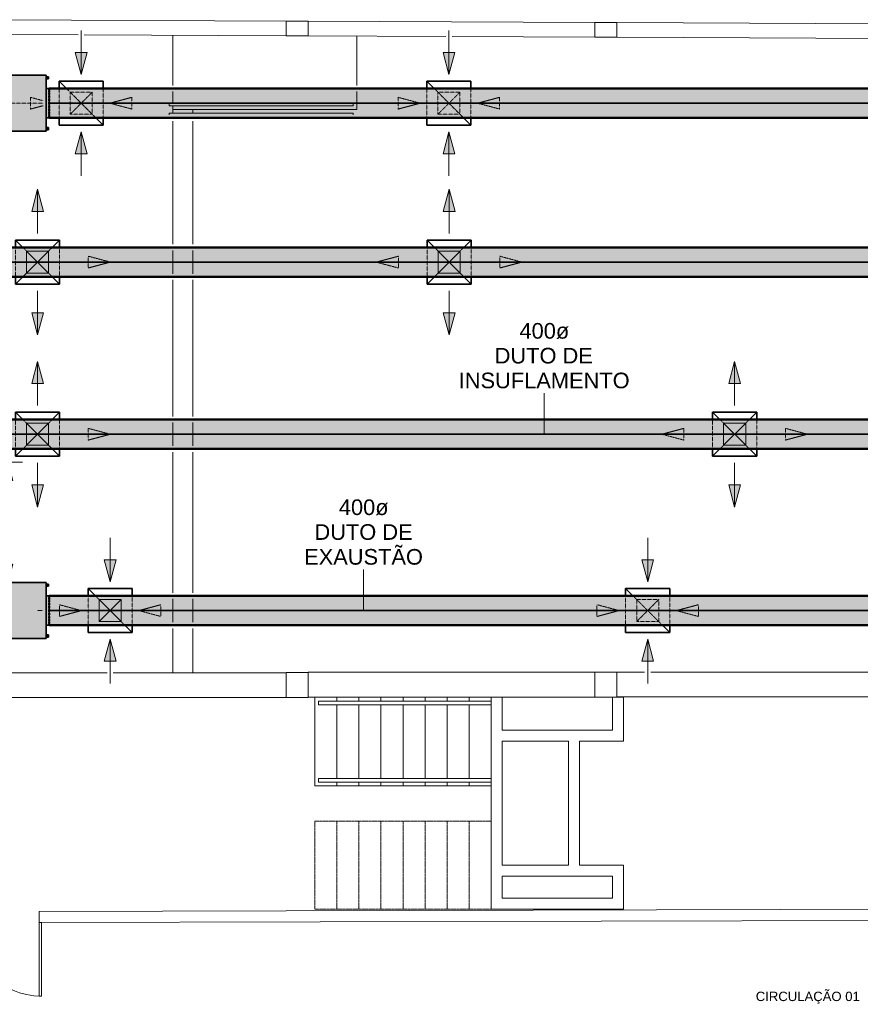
# Model space of a CAD drawing. Header units: millimetres. Extents: x -31934 to 141449, y -11052 to 10947.
# Tile 8 of 13: x 6331 to 17767, y -3071 to 10319. Entities that reach past the tile are written whole.
import ezdxf

# ---------------------------------------------------------------- set-up
doc = ezdxf.new("R2010")
doc.units = ezdxf.units.MM
for name, pattern in [('Centro', [30, 12, -6, 6, -6]), ('IMPORT-DASHDOT', [10, 5, -2.5, 0, -2.5]), ('Oculto 1_5', [2.2, 1.5, -0.7])]:
    doc.linetypes.add(name, pattern=pattern)
for name, color, linetype, lineweight in [('A-ANNO-DIMS', 211, 'Continuous', 9), ('A-ANNO-DIMS-85', 211, 'Continuous', 9), ('A-DETL', 90, 'Oculto 1_5', 9), ('A-DETL-GENF', 92, 'Continuous', 9), ('ESQ', 7, 'Continuous', 9), ('G-ANNO-TEXT', 231, 'Continuous', 18), ('M-EQPM', 50, 'Continuous', 35), ('M-HVAC-CDFF', 50, 'Continuous', 35), ('M-HVAC-DUCT', 70, 'Continuous', 50), ('M-HVAC-DUCT-CNTR', 70, 'Centro', 35), ('M-HVAC-DUCT-IDEN', 70, 'Continuous', 9), ('PAREDES', 7, 'Continuous', 9), ('PEM1-Layout Terreo_dwg', 8, 'Continuous', 9), ('PILAR', 7, 'Continuous', 9), ('PROJEÇÃO', 7, 'IMPORT-DASHDOT', 9)]:
    doc.layers.add(name, color=color, linetype=linetype, lineweight=lineweight)
doc.styles.add('Arial_1', font='arial.ttf', dxfattribs={"height": 212.5})
doc.styles.add('Arial_2', font='arial.ttf', dxfattribs={"height": 127.5})
doc.dimstyles.new('Diagonal_-_2_5_mm_Arial', dxfattribs={"dimscale": 304.8, "dimtxt": 216.805122, "dimasz": 0.836614, "dimexe": 0.669291, "dimexo": 0.418307, "dimgap": 0.488025, "dimtad": 1, "dimlfac": 0.001, "dimrnd": 0.01, "dimzin": 0, "dimdsep": 46, "dimtxsty": 'Arial_1', "dimblk1": 'OPEN30', "dimblk2": 'OPEN30', "dimsah": 1, "dimcen": 0.09, "dimdle": 0.669291, "dimazin": 0, "dimtfac": 1, "dimtdec": 4, "dimtix": 1, "dimtmove": 0, "dimatfit": 3, "dimfxl": 1, "dimtvp": 1, "dimtfill": 1, "dimtolj": 1, "dimtzin": 0, "dimarcsym": 2})

# ---------------------------------------------------------------- blocks, each defined once
blk = doc.blocks.new('FH - FH 400-V27-LAYOUT VISTA TÉRREO')
at = {"layer": 'M-EQPM', "linetype": 'Oculto 1_5', "lineweight": 9}
for points in [[(-200, 509), (200, 509), (200, 547), (-200, 547)], [(-380, -231), (-380, -509), (380, -509), (380, 509), (-380, 509)], [(-360, -514), (-330, -514), (-330, -509), (-360, -509)], [(-360, -539), (-330, -539), (-330, -514), (-360, -514)], [(-200, -547), (200, -547), (200, -509), (-200, -509)], [(330, -514), (360, -514), (360, -509), (330, -509)], [(330, -514), (330, -539), (360, -539), (360, -514)]]:
    blk.add_hatch(color=10, dxfattribs=at).paths.add_polyline_path(points)
at = {"layer": 'A-DETL', "color": 170}
for p, q in [((-194, 547), (-196, 547)), ((196, 547), (194, 547)), ((-196, -547), (-194, -547)), ((194, -547), (196, -547))]:
    blk.add_line(p, q, dxfattribs=at)
at = {"layer": 'M-EQPM', "color": 5}
for p, q in [((-200, 547), (-200, 509)), ((-190, 547), (-194, 547)), ((-170, 547), (-179, 547)), ((-139, 547), (-153, 547)), ((-102, 547), (-119, 547)), ((-59, 547), (-78, 547)), ((-13, 547), (-34, 547)), ((34, 547), (13, 547)), ((78, 547), (59, 547)), ((119, 547), (102, 547)), ((153, 547), (139, 547)), ((179, 547), (170, 547)), ((194, 547), (190, 547)), ((200, 509), (200, 547)), ((-380, -509), (-380, 509)), ((380, 509), (-380, 509)), ((380, 509), (380, -509)), ((-380, -509), (380, -509)), ((-360, -514), (-360, -509)), ((-360, -539), (-360, -514)), ((-360, -514), (-330, -514)), ((-330, -509), (-330, -514)), ((-330, -514), (-330, -539)), ((-200, -509), (-200, -547)), ((200, -547), (200, -509)), ((330, -514), (330, -509)), ((330, -539), (330, -514)), ((330, -514), (360, -514)), ((360, -509), (360, -514)), ((360, -514), (360, -539)), ((-360, -539), (-330, -539)), ((-194, -547), (-190, -547)), ((-179, -547), (-170, -547)), ((-153, -547), (-139, -547)), ((-119, -547), (-102, -547)), ((-78, -547), (-59, -547)), ((-34, -547), (-13, -547)), ((13, -547), (34, -547)), ((59, -547), (78, -547)), ((102, -547), (119, -547)), ((139, -547), (153, -547)), ((170, -547), (179, -547)), ((190, -547), (194, -547)), ((330, -539), (360, -539))]:
    blk.add_line(p, q, dxfattribs=at)
blk = doc.blocks.new('M_Difusor de fornecimento - 600 x 600 Face 300 x 300 Conexão-297249-LAYOUT VISTA TÉRREO')
at = {"layer": 'A-DETL-GENF', "linetype": 'Oculto 1_5'}
for points in [[(-690, 80), (-990, 0), (-690, -80)], [(990, 0), (690, 80), (690, -80), (769, -59)]]:
    blk.add_hatch(color=170, dxfattribs=at).paths.add_polyline_path(points)
at = {"layer": 'A-DETL', "color": 170}
for p, q in [((0, 990), (-80, 690)), ((0, 990), (-80, 690)), ((0, 990), (80, 690)), ((80, 690), (0, 990)), ((-80, 690), (80, 690)), ((-80, 690), (80, 690)), ((-200, 300), (200, 300)), ((-200, 200), (200, -200)), ((-200, -200), (200, 200)), ((200, -300), (-200, -300)), ((80, -690), (-80, -690)), ((0, -990), (-80, -690)), ((-80, -690), (0, -990)), ((80, -690), (-80, -690)), ((0, -990), (80, -690)), ((0, -990), (80, -690)), ((0, -967), (0, -990))]:
    blk.add_line(p, q, dxfattribs=at)
at = {"layer": 'A-DETL-GENF', "color": 170}
for p, q in [((-990, 0), (-690, 80)), ((-690, 80), (-990, 0)), ((-990, 0), (-690, -80)), ((-390, 0), (-990, 0)), ((-990, 0), (-690, -80)), ((-690, -80), (-690, 80)), ((-690, -80), (-690, 80)), ((390, 0), (990, 0)), ((690, 80), (690, -80)), ((990, 0), (690, 80)), ((990, 0), (690, 80)), ((690, 80), (690, -80)), ((990, 0), (690, -80)), ((690, -80), (990, 0))]:
    blk.add_line(p, q, dxfattribs=at)
at = {"layer": 'M-HVAC-CDFF', "color": 5}
for p, q in [((-300, 300), (-200, 200)), ((-300, 300), (-300, -300)), ((-300, 300), (-200, 300)), ((200, 300), (300, 300)), ((200, 200), (300, 300)), ((300, 300), (300, -300)), ((-300, -300), (-200, -200)), ((200, -200), (300, -300)), ((-200, -300), (-300, -300)), ((300, -300), (200, -300))]:
    blk.add_line(p, q, dxfattribs=at)
blk = doc.blocks.new('M_Difusor de fornecimento - 600 x 600 Face 300 x 300 Conexão-V28-LAYOUT VISTA TÉRREO')
at = {"layer": 'A-DETL-GENF', "linetype": 'Oculto 1_5'}
for points in [[(-690, 80), (-990, 0), (-690, -80)], [(990, 0), (690, 80), (690, -80)]]:
    blk.add_hatch(color=170, dxfattribs=at).paths.add_polyline_path(points)
at = {"layer": 'A-DETL', "color": 170}
for p, q in [((0, 990), (-80, 690)), ((0, 990), (-80, 690)), ((0, 990), (80, 690)), ((80, 690), (0, 990)), ((-80, 690), (80, 690)), ((-80, 690), (80, 690)), ((-200, 300), (200, 300)), ((-200, 200), (200, -200)), ((-200, -200), (200, 200)), ((200, -300), (-200, -300)), ((80, -690), (-80, -690)), ((0, -990), (-80, -690)), ((-80, -690), (0, -990)), ((80, -690), (-80, -690)), ((0, -990), (80, -690)), ((0, -990), (80, -690))]:
    blk.add_line(p, q, dxfattribs=at)
at = {"layer": 'A-DETL-GENF', "color": 170}
for p, q in [((-990, 0), (-690, 80)), ((-690, 80), (-990, 0)), ((-990, 0), (-690, -80)), ((-390, 0), (-990, 0)), ((-990, 0), (-690, -80)), ((-690, -80), (-690, 80)), ((-690, -80), (-690, 80)), ((390, 0), (990, 0)), ((690, 80), (690, -80)), ((990, 0), (690, 80)), ((990, 0), (690, 80)), ((690, 80), (690, -80)), ((990, 0), (690, -80)), ((690, -80), (990, 0))]:
    blk.add_line(p, q, dxfattribs=at)
at = {"layer": 'M-HVAC-CDFF', "color": 5}
for p, q in [((-300, 300), (-200, 200)), ((-300, 300), (-300, -300)), ((-300, 300), (-200, 300)), ((200, 300), (300, 300)), ((200, 200), (300, 300)), ((300, 300), (300, -300)), ((-300, -300), (-200, -200)), ((200, -200), (300, -300)), ((-200, -300), (-300, -300)), ((300, -300), (200, -300))]:
    blk.add_line(p, q, dxfattribs=at)
blk = doc.blocks.new('M_Difusor de fornecimento - 600 x 600 Face 300 x 300 Conexão-V4-LAYOUT VISTA TÉRREO')
at = {"layer": 'A-DETL-GENF', "linetype": 'Oculto 1_5'}
for points in [[(-690, 80), (-990, 0), (-690, -80)], [(990, 0), (690, 80), (690, -80)]]:
    blk.add_hatch(color=170, dxfattribs=at).paths.add_polyline_path(points)
at = {"layer": 'A-DETL', "color": 170}
for p, q in [((0, 990), (-80, 690)), ((0, 990), (-80, 690)), ((0, 990), (80, 690)), ((80, 690), (0, 990)), ((-80, 690), (80, 690)), ((-80, 690), (80, 690)), ((-200, 300), (200, 300)), ((-200, 200), (200, -200)), ((-200, -200), (200, 200)), ((200, -300), (-200, -300)), ((80, -690), (-80, -690)), ((0, -990), (-80, -690)), ((-80, -690), (0, -990)), ((80, -690), (-80, -690)), ((0, -990), (80, -690)), ((0, -990), (80, -690)), ((0, -967), (0, -990))]:
    blk.add_line(p, q, dxfattribs=at)
at = {"layer": 'A-DETL-GENF', "color": 170}
for p, q in [((-990, 0), (-690, 80)), ((-690, 80), (-990, 0)), ((-990, 0), (-690, -80)), ((-390, 0), (-990, 0)), ((-990, 0), (-690, -80)), ((-690, -80), (-690, 80)), ((-690, -80), (-690, 80)), ((390, 0), (990, 0)), ((690, 80), (690, -80)), ((990, 0), (690, 80)), ((990, 0), (690, 80)), ((690, 80), (690, -80)), ((990, 0), (690, -80)), ((690, -80), (990, 0))]:
    blk.add_line(p, q, dxfattribs=at)
at = {"layer": 'M-HVAC-CDFF', "color": 5}
for p, q in [((-300, 300), (-200, 200)), ((-300, 300), (-300, -300)), ((-300, 300), (-200, 300)), ((200, 300), (300, 300)), ((200, 200), (300, 300)), ((300, 300), (300, -300)), ((-300, -300), (-200, -200)), ((200, -200), (300, -300)), ((-200, -300), (-300, -300)), ((300, -300), (200, -300))]:
    blk.add_line(p, q, dxfattribs=at)
blk = doc.blocks.new('M_Difusor de retorno - 600 x 600 Face 300 x 300 Conexão-296341-LAYOUT VISTA TÉRREO')
at = {"layer": 'A-DETL-GENF', "linetype": 'Oculto 1_5'}
for points in [[(-390, 0), (-690, 80), (-690, -80)], [(690, 80), (390, 0), (690, -80)]]:
    blk.add_hatch(color=170, dxfattribs=at).paths.add_polyline_path(points)
at = {"layer": 'A-DETL', "color": 170}
for p, q in [((80, 690), (-80, 690)), ((0, 390), (-80, 690)), ((-80, 690), (0, 390)), ((80, 690), (-80, 690)), ((0, 390), (80, 690)), ((0, 390), (80, 690)), ((-200, 300), (200, 300)), ((-200, -200), (200, 200)), ((200, -300), (-200, -300)), ((0, -390), (-80, -690)), ((0, -390), (-80, -690)), ((0, -390), (80, -690)), ((80, -690), (0, -390)), ((-80, -690), (80, -690)), ((-80, -690), (80, -690)), ((0, -990), (0, -912))]:
    blk.add_line(p, q, dxfattribs=at)
at = {"layer": 'A-DETL-GENF', "color": 170}
for p, q in [((-990, 0), (-390, 0)), ((-690, 80), (-690, -80)), ((-390, 0), (-690, 80)), ((-390, 0), (-690, 80)), ((-690, 80), (-690, -80)), ((-390, 0), (-690, -80)), ((-690, -80), (-390, 0)), ((390, 0), (690, 80)), ((690, 80), (390, 0)), ((390, 0), (690, -80)), ((990, 0), (390, 0)), ((390, 0), (690, -80)), ((690, -80), (690, 80)), ((690, -80), (690, 80))]:
    blk.add_line(p, q, dxfattribs=at)
at = {"layer": 'M-HVAC-CDFF', "color": 5}
for p, q in [((-300, 300), (-300, -300)), ((-300, 300), (-200, 300)), ((200, 300), (300, 300)), ((200, 200), (300, 300)), ((300, 300), (300, -300)), ((-300, -300), (-200, -200)), ((-200, -300), (-300, -300)), ((300, -300), (200, -300))]:
    blk.add_line(p, q, dxfattribs=at)
blk = doc.blocks.new('M_Difusor de retorno - 600 x 600 Face 300 x 300 Conexão-V5-LAYOUT VISTA TÉRREO')
at = {"layer": 'A-DETL-GENF', "linetype": 'Oculto 1_5'}
for points in [[(-390, 0), (-690, 80), (-690, -80)], [(690, 80), (390, 0), (690, -80)]]:
    blk.add_hatch(color=170, dxfattribs=at).paths.add_polyline_path(points)
at = {"layer": 'A-DETL', "color": 170}
for p, q in [((80, 690), (-80, 690)), ((0, 390), (-80, 690)), ((-80, 690), (0, 390)), ((80, 690), (-80, 690)), ((0, 390), (80, 690)), ((0, 390), (80, 690)), ((-200, 300), (200, 300)), ((-200, -200), (200, 200)), ((200, -300), (-200, -300)), ((0, -390), (-80, -690)), ((0, -390), (-80, -690)), ((0, -390), (80, -690)), ((80, -690), (0, -390)), ((-80, -690), (80, -690)), ((-80, -690), (80, -690))]:
    blk.add_line(p, q, dxfattribs=at)
at = {"layer": 'A-DETL-GENF', "color": 170}
for p, q in [((-990, 0), (-390, 0)), ((-690, 80), (-690, -80)), ((-390, 0), (-690, 80)), ((-390, 0), (-690, 80)), ((-690, 80), (-690, -80)), ((-390, 0), (-690, -80)), ((-690, -80), (-390, 0)), ((390, 0), (690, 80)), ((690, 80), (390, 0)), ((390, 0), (690, -80)), ((990, 0), (390, 0)), ((390, 0), (690, -80)), ((690, -80), (690, 80)), ((690, -80), (690, 80))]:
    blk.add_line(p, q, dxfattribs=at)
at = {"layer": 'M-HVAC-CDFF', "color": 5}
for p, q in [((-300, 300), (-300, -300)), ((-300, 300), (-200, 300)), ((200, 300), (300, 300)), ((200, 200), (300, 300)), ((300, 300), (300, -300)), ((-300, -300), (-200, -200)), ((-200, -300), (-300, -300)), ((300, -300), (200, -300))]:
    blk.add_line(p, q, dxfattribs=at)
blk = doc.blocks.new('M_Difusor de retorno - 600 x 600 Face 300 x 300 Conexão-V29-LAYOUT VISTA TÉRREO')
at = {"layer": 'A-DETL-GENF', "linetype": 'Oculto 1_5'}
for points in [[(-390, 0), (-690, 80), (-690, -80)], [(690, 80), (390, 0), (690, -80)]]:
    blk.add_hatch(color=170, dxfattribs=at).paths.add_polyline_path(points)
at = {"layer": 'A-DETL', "color": 170}
for p, q in [((80, 690), (-80, 690)), ((0, 390), (-80, 690)), ((-80, 690), (0, 390)), ((80, 690), (-80, 690)), ((0, 390), (80, 690)), ((0, 390), (80, 690)), ((-200, 300), (200, 300)), ((-200, -200), (200, 200)), ((200, -300), (-200, -300)), ((0, -390), (-80, -690)), ((0, -390), (-80, -690)), ((0, -390), (80, -690)), ((80, -690), (0, -390)), ((-80, -690), (80, -690)), ((-80, -690), (80, -690))]:
    blk.add_line(p, q, dxfattribs=at)
at = {"layer": 'A-DETL-GENF', "color": 170}
for p, q in [((-990, 0), (-390, 0)), ((-690, 80), (-690, -80)), ((-390, 0), (-690, 80)), ((-390, 0), (-690, 80)), ((-690, 80), (-690, -80)), ((-390, 0), (-690, -80)), ((-690, -80), (-390, 0)), ((390, 0), (690, 80)), ((690, 80), (390, 0)), ((390, 0), (690, -80)), ((990, 0), (390, 0)), ((390, 0), (690, -80)), ((690, -80), (690, 80)), ((690, -80), (690, 80))]:
    blk.add_line(p, q, dxfattribs=at)
at = {"layer": 'M-HVAC-CDFF', "color": 5}
for p, q in [((-300, 300), (-300, -300)), ((-300, 300), (-200, 300)), ((200, 300), (300, 300)), ((200, 200), (300, 300)), ((300, 300), (300, -300)), ((-300, -300), (-200, -200)), ((-200, -300), (-300, -300)), ((300, -300), (200, -300))]:
    blk.add_line(p, q, dxfattribs=at)
blk = doc.blocks.new('M_Difusor de retorno - 600 x 600 Face 300 x 300 Conexão-V8-LAYOUT VISTA TÉRREO')
at = {"layer": 'A-DETL-GENF', "linetype": 'Oculto 1_5'}
for points in [[(-390, 0), (-690, 80), (-690, -80)], [(690, 80), (390, 0), (690, -80)]]:
    blk.add_hatch(color=170, dxfattribs=at).paths.add_polyline_path(points)
at = {"layer": 'A-DETL', "color": 170}
for p, q in [((80, 690), (-80, 690)), ((0, 390), (-80, 690)), ((-80, 690), (0, 390)), ((80, 690), (-80, 690)), ((0, 390), (80, 690)), ((0, 390), (80, 690)), ((-200, 300), (200, 300)), ((-200, -200), (200, 200)), ((200, -300), (-200, -300)), ((0, -390), (-2, -397)), ((0, -390), (-2, -397)), ((0, -390), (2, -397)), ((2, -397), (0, -390)), ((-34, -518), (-80, -690)), ((-34, -518), (-80, -690)), ((0, -990), (0, -518)), ((34, -518), (80, -690)), ((80, -690), (34, -518)), ((-80, -690), (80, -690)), ((-80, -690), (80, -690))]:
    blk.add_line(p, q, dxfattribs=at)
at = {"layer": 'A-DETL-GENF', "color": 170}
for p, q in [((-990, 0), (-390, 0)), ((-690, 80), (-690, -80)), ((-390, 0), (-690, 80)), ((-390, 0), (-690, 80)), ((-690, 80), (-690, -80)), ((-390, 0), (-690, -80)), ((-690, -80), (-390, 0)), ((390, 0), (690, 80)), ((690, 80), (390, 0)), ((390, 0), (690, -80)), ((990, 0), (390, 0)), ((390, 0), (690, -80)), ((690, -80), (690, 80)), ((690, -80), (690, 80))]:
    blk.add_line(p, q, dxfattribs=at)
at = {"layer": 'M-HVAC-CDFF', "color": 5}
for p, q in [((-300, 300), (-300, -300)), ((-300, 300), (-200, 300)), ((200, 300), (300, 300)), ((200, 200), (300, 300)), ((300, 300), (300, -300)), ((-300, -300), (-200, -200)), ((-200, -300), (-300, -300)), ((300, -300), (200, -300))]:
    blk.add_line(p, q, dxfattribs=at)
blk = doc.blocks.new('PEM1-Layout Terreo_dwg-1021386-LAYOUT VISTA TÉRREO')
at = {"layer": 'ESQ'}
blk.add_line((101328, 36101), (101328, 36122), dxfattribs=at)
at = {"layer": 'ESQ', "flags": 128}
for points in [[(101328, 36222), (103828, 36222), (103828, 36261), (101328, 36261)], [(99588, 25116), (99588, 24116), (99558, 24116), (99558, 25116)]]:
    blk.add_lwpolyline(points, close=True, dxfattribs=at)
for points in [[(101328, 36122), (103828, 36122), (103828, 36101)], [(105708, 28077), (103358, 28077), (103358, 28127), (105708, 28127)], [(105708, 27077), (103358, 27077), (103358, 27027), (105708, 27027)]]:
    blk.add_lwpolyline(points, dxfattribs=at)
at = {"layer": 'ESQ'}
blk.add_arc((99588, 25116), 1000, 180, 270, dxfattribs=at)
at = {"layer": 'PAREDES'}
for p, q in [((99019, 37394), (102919, 37376)), ((103218, 37375), (107118, 37357)), ((107418, 37356), (111318, 37338)), ((99018, 37194), (100087, 37189)), ((100172, 37189), (102918, 37176)), ((101378, 36501), (101378, 37183)), ((103217, 37175), (105090, 37166)), ((103878, 36501), (103878, 37172)), ((105175, 37166), (107117, 37157)), ((107417, 37156), (111317, 37138)), ((101378, 36261), (101378, 36416)), ((101378, 36172), (101378, 36122)), ((101648, 36172), (101648, 36122)), ((101378, 36016), (101378, 34340)), ((101648, 36016), (101648, 34340)), ((101378, 34255), (101378, 33940)), ((101648, 34255), (101648, 33940)), ((101378, 33855), (101378, 31999)), ((101648, 33855), (101648, 31999)), ((101378, 31914), (101378, 31599)), ((101648, 31914), (101648, 31599)), ((101378, 31514), (101378, 29601)), ((101648, 31514), (101648, 29601)), ((101378, 29516), (101378, 29201)), ((101648, 29516), (101648, 29201)), ((101378, 29116), (101378, 28514)), ((101648, 29116), (101648, 28515)), ((107118, 28521), (103218, 28521)), ((107418, 28521), (107794, 28521)), ((107879, 28521), (111318, 28521)), ((99018, 28511), (100481, 28511)), ((100566, 28511), (102918, 28511)), ((102918, 28176), (99018, 28176)), ((107118, 28182), (103218, 28182)), ((103608, 28127), (103608, 28177)), ((103908, 28127), (103908, 28177)), ((104208, 28127), (104208, 28178)), ((104508, 28127), (104508, 28178)), ((104808, 28127), (104808, 28179)), ((105108, 28127), (105108, 28179)), ((105408, 28127), (105408, 28179)), ((111318, 28186), (107418, 28186)), ((103608, 27077), (103608, 28077)), ((103908, 27077), (103908, 28077)), ((104208, 27077), (104208, 28077)), ((104508, 27077), (104508, 28077)), ((104808, 27077), (104808, 28077)), ((105108, 27077), (105108, 28077)), ((105408, 27077), (105408, 28077)), ((103608, 26977), (103608, 27027)), ((103908, 26977), (103908, 27027)), ((104208, 26977), (104208, 27027)), ((104508, 26977), (104508, 27027)), ((104808, 26977), (104808, 27027)), ((105108, 26977), (105108, 27027)), ((105408, 26977), (105408, 27027)), ((111319, 25146), (99558, 25118))]:
    blk.add_line(p, q, dxfattribs=at)
at = {"layer": 'PAREDES', "flags": 128}
for points in [[(101378, 36222), (101378, 36172), (103878, 36172), (103878, 36416)], [(105708, 26977), (103308, 26977), (103308, 28177)], [(111318, 25296), (99558, 25268), (99558, 25116)]]:
    blk.add_lwpolyline(points, dxfattribs=at)
for points in [[(102918, 28516), (103218, 28516), (103218, 28176), (102918, 28176)], [(106908, 25896), (107508, 25896), (107508, 25296), (105708, 25296), (105708, 28180), (105858, 28180), (105858, 27731), (107358, 27731), (107358, 28182), (107508, 28182), (107508, 27581), (106908, 27581)], [(106758, 27581), (105858, 27581), (105858, 25896), (106758, 25896)], [(105858, 25446), (105858, 25746), (107358, 25746), (107358, 25446)]]:
    blk.add_lwpolyline(points, close=True, dxfattribs=at)
at = {"layer": 'PILAR', "flags": 128}
for points in [[(102919, 37376), (103219, 37375), (103218, 37175), (102918, 37176)], [(107118, 37357), (107418, 37356), (107417, 37156), (107117, 37157)], [(107418, 28182), (107418, 28522)]]:
    blk.add_lwpolyline(points, close=True, dxfattribs=at)
blk.add_lwpolyline([(107118, 28182), (107418, 28182), (107118, 28182), (107118, 28521), (107418, 28521)], dxfattribs=at)
at = {"layer": 'PROJEÇÃO'}
for p, q in [((103608, 25296), (103608, 26496)), ((103908, 25296), (103908, 26496)), ((104208, 25296), (104208, 26496)), ((104508, 25296), (104508, 26496)), ((104808, 25296), (104808, 26496)), ((105108, 25296), (105108, 26496)), ((105408, 25296), (105408, 26496))]:
    blk.add_line(p, q, dxfattribs=at)
at = {"layer": 'PROJEÇÃO', "flags": 128}
blk.add_lwpolyline([(105708, 26496), (103308, 26496), (103308, 25296), (105708, 25296)], dxfattribs=at)
blk = doc.blocks.new('DIMBLOCK9-LAYOUT VISTA TÉRREO')
at = {"layer": 'A-ANNO-DIMS-85'}
for p, q in [((6164, 2459), (6164, 4506)), ((6164, 4302), (5697, 4302)), ((6164, 4302), (6368, 4302)), ((6164, 2663), (5802, 2663)), ((6164, 2663), (6368, 2663))]:
    blk.add_line(p, q, dxfattribs=at)
at = {"layer": 'A-ANNO-DIMS-85', "lineweight": 35}
for p, q in [((6164, 4302), (6096, 4047)), ((6164, 4302), (6232, 4047)), ((6164, 2663), (6096, 2918)), ((6164, 2663), (6232, 2918))]:
    blk.add_line(p, q, dxfattribs=at)
at = {"layer": 'A-ANNO-DIMS-85', "color": 0, "insert": (5739, 3031), "char_height": 212.5, "width": 1084.69, "attachment_point": 1, "rotation": 90, "line_spacing_factor": 0.941778, "style": 'Arial_1', "bg_fill": 3, "box_fill_scale": 1.25, "bg_fill_color": 256, "bg_fill_true_color": 13158600, "bg_fill_transparency": 0}
blk.add_mtext('1.64 m', dxfattribs=at)
blk = doc.blocks.new('_Open30')
at = {"color": 0, "linetype": 'ByBlock', "lineweight": -2}
for p, q in [((-1, 0.268), (0, 0)), ((0, 0), (-1, -0.268)), ((0, 0), (-1, 0))]:
    blk.add_line(p, q, dxfattribs=at)

msp = doc.modelspace()

# ---------------------------------------------------------------- hatches: boundary and pattern name
at = {"layer": 'M-HVAC-DUCT'}
for color, points in [(11, [(26730.08, 9183.426), (26730.08, 9383.426), (6730.08, 9383.426), (6730.08, 9183.426), (16745.745, 9183.426)]), (11, [(26730.08, 8983.426), (26730.08, 9183.426), (6730.08, 9183.426), (6730.08, 8983.426), (16745.745, 8983.426)]), (3, [(26507.39, 7022.534), (26507.39, 7222.534), (5607.39, 7222.534), (5607.39, 7022.534), (23290.854, 7022.534)]), (3, [(10200.635, 6822.534), (26507.39, 6822.534), (26507.39, 7022.534), (5607.39, 7022.534), (5607.39, 6822.534), (6928.08, 6822.534)]), (3, [(26457.817, 4681.933), (26457.817, 4881.933), (5607.39, 4881.933), (5607.39, 4681.933), (23290.854, 4681.933)]), (3, [(5607.39, 4481.933), (26457.817, 4481.933), (26457.817, 4681.933), (5607.39, 4681.933), (5607.39, 4486.947)]), (11, [(26507.39, 2283.426), (26507.39, 2483.426), (6730.08, 2483.426), (6730.08, 2283.426), (24927.132, 2283.426)]), (11, [(10200.635, 2083.426), (26507.39, 2083.426), (26507.39, 2283.426), (6730.08, 2283.426), (6730.08, 2083.426), (6928.08, 2083.426)])]:
    msp.add_hatch(color=color, dxfattribs=at).paths.add_polyline_path(points)

# ---------------------------------------------------------------- linework, layer by layer
at = {"layer": 'A-DETL', "color": 241, "linetype": 'Continuous'}
for p, q in [((6730.08, 9378.412), (6730.08, 9377.872)), ((6730.08, 8988.981), (6730.08, 8988.441)), ((6730.08, 2478.412), (6730.08, 2477.872)), ((7411.478, 2133.426), (7411.478, 2433.426)), ((7411.478, 2433.426), (7711.478, 2433.426)), ((7411.478, 2433.426), (7711.478, 2133.426)), ((7711.478, 2433.426), (7411.478, 2133.426)), ((7711.478, 2433.426), (7711.478, 2133.426)), ((6730.08, 2088.981), (6730.08, 2088.441)), ((7711.478, 2133.426), (7411.478, 2133.426))]:
    msp.add_line(p, q, dxfattribs=at)
at = {"layer": 'A-DETL', "color": 170}
for p, q in [((7017.828, 9033.426), (7017.828, 9333.426)), ((7017.828, 9333.426), (7317.828, 9333.426)), ((7017.828, 9333.426), (7317.828, 9033.426)), ((7317.828, 9333.426), (7017.828, 9033.426)), ((7317.828, 9333.426), (7317.828, 9033.426)), ((12020.239, 9033.426), (12020.239, 9333.426)), ((12020.239, 9333.426), (12320.239, 9333.426)), ((12020.239, 9333.426), (12320.239, 9033.426)), ((12320.239, 9333.426), (12020.239, 9033.426)), ((12320.239, 9333.426), (12320.239, 9033.426)), ((7317.828, 9033.426), (7017.828, 9033.426)), ((12320.239, 9033.426), (12020.239, 9033.426)), ((14724.487, 2133.426), (14724.487, 2433.426)), ((14724.487, 2433.426), (15024.487, 2433.426)), ((14724.487, 2433.426), (15024.487, 2133.426)), ((15024.487, 2433.426), (14724.487, 2133.426)), ((15024.487, 2433.426), (15024.487, 2133.426)), ((15024.487, 2133.426), (14724.487, 2133.426))]:
    msp.add_line(p, q, dxfattribs=at)
at = {"layer": 'A-DETL', "color": 80, "linetype": 'Continuous'}
for p, q in [((6424.137, 6872.534), (6424.137, 7172.534)), ((6424.137, 7172.534), (6724.137, 7172.534)), ((6424.137, 7172.534), (6724.137, 6872.534)), ((6724.137, 7172.534), (6424.137, 6872.534)), ((6724.137, 7172.534), (6724.137, 6872.534)), ((12023.55, 6872.534), (12023.55, 7172.534)), ((12023.55, 7172.534), (12323.55, 7172.534)), ((12023.55, 7172.534), (12323.55, 6872.534)), ((12323.55, 7172.534), (12023.55, 6872.534)), ((12323.55, 7172.534), (12323.55, 6872.534)), ((6724.137, 6872.534), (6424.137, 6872.534)), ((12323.55, 6872.534), (12023.55, 6872.534)), ((6424.137, 4531.933), (6424.137, 4831.933)), ((6424.137, 4831.933), (6724.137, 4831.933)), ((6424.137, 4831.933), (6724.137, 4531.933)), ((6724.137, 4831.933), (6424.137, 4531.933)), ((6724.137, 4831.933), (6724.137, 4531.933)), ((15907.39, 4531.933), (15907.39, 4831.933)), ((15907.39, 4831.933), (16207.39, 4831.933)), ((15907.39, 4831.933), (16207.39, 4531.933)), ((16207.39, 4831.933), (15907.39, 4531.933)), ((16207.39, 4831.933), (16207.39, 4531.933)), ((6724.137, 4531.933), (6424.137, 4531.933)), ((16207.39, 4531.933), (15907.39, 4531.933))]:
    msp.add_line(p, q, dxfattribs=at)
at = {"layer": 'M-HVAC-DUCT', "color": 11}
for p, q in [((26730.08, 9383.426), (6730.08, 9383.426)), ((6730.08, 9383.426), (6730.08, 9378.412)), ((6730.08, 9373.853), (6730.08, 9362.017)), ((6730.08, 9352.964), (6730.08, 9336.332)), ((6730.08, 9322.934), (6730.08, 9302.33)), ((6730.08, 9285.439), (6730.08, 9261.845)), ((6730.08, 9242.511), (6730.08, 9217.058)), ((6730.08, 9196.468), (6730.08, 9170.384)), ((6730.08, 9149.795), (6730.08, 9124.341)), ((6730.08, 9105.007), (6730.08, 9081.413)), ((6730.08, 9064.522), (6730.08, 9043.918)), ((6730.08, 9030.52), (6730.08, 9013.888)), ((6730.08, 9004.836), (6730.08, 8992.999)), ((6730.08, 8988.441), (6730.08, 8983.426)), ((6730.08, 8983.426), (26730.08, 8983.426)), ((26507.39, 2483.426), (6730.08, 2483.426)), ((6730.08, 2483.426), (6730.08, 2478.412)), ((6730.08, 2473.853), (6730.08, 2462.017)), ((6730.08, 2452.964), (6730.08, 2436.332)), ((6730.08, 2422.934), (6730.08, 2402.33)), ((6730.08, 2385.439), (6730.08, 2361.845)), ((6730.08, 2342.511), (6730.08, 2317.058)), ((6730.08, 2296.468), (6730.08, 2270.384)), ((6730.08, 2249.795), (6730.08, 2224.341)), ((6730.08, 2205.007), (6730.08, 2181.413)), ((6730.08, 2164.522), (6730.08, 2143.918)), ((6730.08, 2130.52), (6730.08, 2113.888)), ((6730.08, 2104.836), (6730.08, 2092.999)), ((6730.08, 2088.441), (6730.08, 2083.426)), ((6730.08, 2083.426), (26507.39, 2083.426))]:
    msp.add_line(p, q, dxfattribs=at)
at = {"layer": 'M-HVAC-DUCT', "color": 3}
for p, q in [((26507.39, 7222.534), (5607.39, 7222.534)), ((5607.39, 6822.534), (26507.39, 6822.534)), ((26457.817, 4881.933), (5607.39, 4881.933)), ((5607.39, 4481.933), (26457.817, 4481.933))]:
    msp.add_line(p, q, dxfattribs=at)
at = {"layer": 'M-HVAC-DUCT-CNTR', "color": 21, "linetype": 'Continuous'}
for p, q in [((6730.08, 9183.426), (26730.08, 9183.426)), ((6730.08, 2283.426), (26507.39, 2283.426))]:
    msp.add_line(p, q, dxfattribs=at)
at = {"layer": 'M-HVAC-DUCT-CNTR', "color": 90, "linetype": 'Continuous'}
for p, q in [((5607.39, 7022.534), (26507.39, 7022.534)), ((5607.39, 4681.933), (26457.817, 4681.933))]:
    msp.add_line(p, q, dxfattribs=at)
at = {"layer": 'M-HVAC-DUCT-IDEN'}
for p, q in [((13464.666, 4681.933), (13464.666, 5238.946)), ((11010.172, 2283.426), (11010.172, 2840.44))]:
    msp.add_line(p, q, dxfattribs=at)

# ---------------------------------------------------------------- block references
at = {"layer": 'A-DETL', "color": 170}
for name, p, rotation in [('M_Difusor de retorno - 600 x 600 Face 300 x 300 Conexão-V8-LAYOUT VISTA TÉRREO', (7167.828, 9183.426), 269.9999999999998), ('M_Difusor de retorno - 600 x 600 Face 300 x 300 Conexão-V29-LAYOUT VISTA TÉRREO', (12170.239, 9183.426), 269.9999999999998), ('FH - FH 400-V27-LAYOUT VISTA TÉRREO', (6183.08, 9183.426), 90.00000000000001), ('M_Difusor de fornecimento - 600 x 600 Face 300 x 300 Conexão-V4-LAYOUT VISTA TÉRREO', (6574.137, 7022.534), 269.9999999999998), ('M_Difusor de fornecimento - 600 x 600 Face 300 x 300 Conexão-V28-LAYOUT VISTA TÉRREO', (12173.55, 7022.534), 269.9999999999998), ('M_Difusor de fornecimento - 600 x 600 Face 300 x 300 Conexão-297249-LAYOUT VISTA TÉRREO', (6574.137, 4681.933), 269.9999999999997), ('M_Difusor de fornecimento - 600 x 600 Face 300 x 300 Conexão-V28-LAYOUT VISTA TÉRREO', (16057.39, 4681.933), 269.9999999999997), ('M_Difusor de retorno - 600 x 600 Face 300 x 300 Conexão-296341-LAYOUT VISTA TÉRREO', (7561.478, 2283.426), 269.9999999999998), ('M_Difusor de retorno - 600 x 600 Face 300 x 300 Conexão-V5-LAYOUT VISTA TÉRREO', (14874.487, 2283.426), 269.9999999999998), ('FH - FH 400-V27-LAYOUT VISTA TÉRREO', (6183.08, 2283.426), 90.00000000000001)]:
    msp.add_blockref(name, p, dxfattribs=dict(at, rotation=rotation))
at = {"layer": 'PEM1-Layout Terreo_dwg', "color": 7}
msp.add_blockref('PEM1-Layout Terreo_dwg-1021386-LAYOUT VISTA TÉRREO', (-92961.952, -27074.843), dxfattribs=at)

# ---------------------------------------------------------------- texts
at = {"layer": 'G-ANNO-TEXT', "color": 1, "lineweight": 9, "insert": (16344.771, -2899.131), "char_height": 127.5, "width": 1730.84331, "attachment_point": 1, "style": 'Arial_2'}
msp.add_mtext('CIRCULAÇÃO 01', dxfattribs=at)

# ---------------------------------------------------------------- next in the draw order: texts
at = {"layer": 'M-HVAC-DUCT-IDEN', "char_height": 212.5, "attachment_point": 1, "style": 'Arial_1', "bg_fill": 3, "box_fill_scale": 1.25, "bg_fill_color": 256, "bg_fill_true_color": 13158600, "bg_fill_transparency": 0}
for s, insert, width in [('400ø', (13130.059, 6193.921), 810.90691), ('DUTO DE', (12792.715, 5856.577), 1621.81381), ('INSUFLAMENTO', (12303.566, 5519.234), 2807.50962), ('400ø', (10672.828, 3795.415), 810.90691), ('DUTO DE', (10341.107, 3458.071), 1621.81381)]:
    msp.add_mtext(s, dxfattribs=dict(at, insert=insert, width=width))

# ---------------------------------------------------------------- next in the draw order: dimensions: what is measured, and where the dimension line sits
at = {"layer": 'A-ANNO-DIMS'}
dim = msp.add_linear_dim(base=(6163.949, 4301.933), p1=(5674.08, 2663.426), p2=(5569.39, 4301.933), angle=90, dimstyle='Diagonal_-_2_5_mm_Arial', override={"dimpost": '<> m', "dimfxl": 1641.847781}, dxfattribs=at)
dim.commit()
dim.dimension.update_dxf_attribs({"geometry": 'DIMBLOCK9-LAYOUT VISTA TÉRREO', "text_midpoint": (5906.703, 3482.679)})

# ---------------------------------------------------------------- next in the draw order: texts
at = {"layer": 'M-HVAC-DUCT-IDEN', "insert": (10200.547, 3120.727), "char_height": 212.5, "width": 1955.71666, "attachment_point": 1, "style": 'Arial_1', "bg_fill": 3, "box_fill_scale": 1.25, "bg_fill_color": 256, "bg_fill_true_color": 13158600, "bg_fill_transparency": 0}
msp.add_mtext('EXAUSTÃO', dxfattribs=at)

doc.saveas('drawing.dxf')
